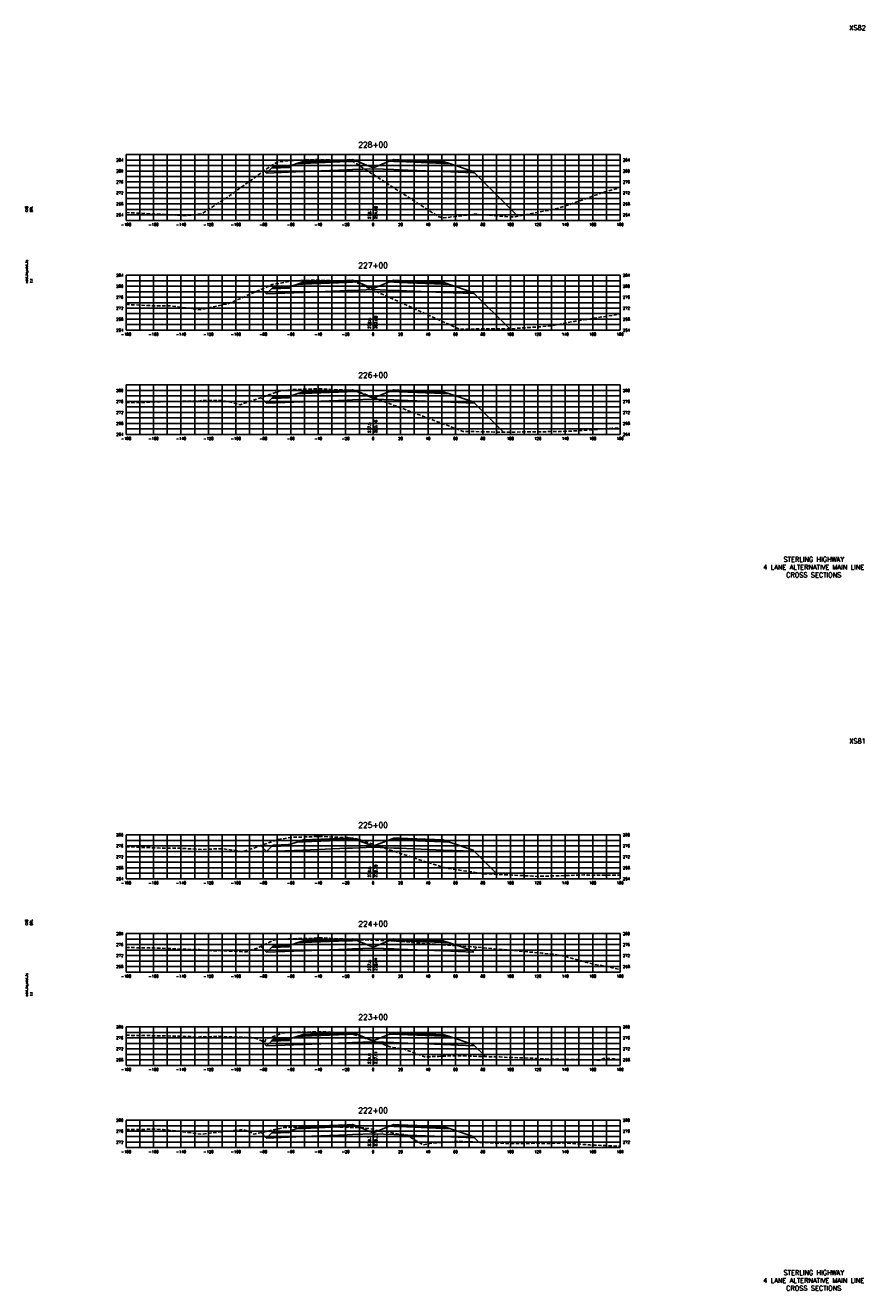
# Model space of a CAD drawing. Extents: x 37 to 9410, y 16 to 8218.
# Tile 19 of 110: x 3687 to 4298, y 16 to 938. Entities that reach past the tile are written whole.
import ezdxf
from ezdxf.enums import TextEntityAlignment as Align

# ---------------------------------------------------------------- set-up
doc = ezdxf.new("R2010")
doc.units = 0
doc.header["$LTSCALE"] = 20
doc.header["$MEASUREMENT"] = 0
doc.linetypes.add('HIDDEN_050%', pattern=[0.1875, 0.125, -0.0625])
for name, color, linetype in [('S-AT-TXT175', 6, 'Continuous'), ('S-AT-TXT80', 1, 'Continuous'), ('XDATUM', 3, 'Continuous'), ('XEG', 1, 'HIDDEN_050%'), ('XFG', 2, 'Continuous'), ('XGRID', 251, 'Continuous'), ('XGRIDT', 2, 'Continuous'), ('XREF-BORDER', 7, 'Continuous')]:
    doc.layers.add(name, color=color, linetype=linetype)
doc.styles.add('L100', font='simplex.shx', dxfattribs={"height": 2})
doc.styles.add('L175', font='ROMANSM.shx', dxfattribs={"height": 3.5})
doc.styles.add('L80', font='ROMANSM.shx', dxfattribs={"height": 1.6})

# ---------------------------------------------------------------- blocks, each defined once
blk = doc.blocks.new('03025_00_att1')
at = {"layer": 'S-AT-TXT175', "style": 'L175'}
for tag, p in [('NUM', (32.402, 20.822)), ('LINE1', (30.64, 1.444)), ('LINE2', (30.64, 1.161)), ('LINE3', (30.64, 0.877))]:
    blk.add_attdef(tag, text='', height=0.175, dxfattribs=at).set_placement(p, align=Align.CENTER)
at = {"layer": 'S-AT-TXT80', "style": 'L80'}
for tag, p in [('DESIGNED', (2.094, 14.201)), ('CHECKED', (2.265, 14.201)), ('DRAFTED', (2.436, 14.201)), ('PCTB', (2.094, 11.605)), ('PSCALE', (2.265, 11.605)), ('PVIEW', (2.436, 11.605))]:
    blk.add_attdef(tag, p, '', height=0.08, rotation=90, dxfattribs=at)

msp = doc.modelspace()

# ---------------------------------------------------------------- linework, layer by layer
at = {"layer": 'XDATUM', "flags": 128}
for points in [[(3860.64, 832.25), (3862.41, 830.48), (3889, 831.54), (3921, 832.82), (3925, 832.98), (3940, 833.58), (3955, 832.98), (3959, 832.82), (3991, 831.54), (4013, 830.66), (4013, 831.55), (4045.51, 799.04)], [(3858.95, 745.94), (3862.41, 742.48), (3889, 743.54), (3921, 744.82), (3925, 744.98), (3940, 745.58), (3955, 744.98), (3959, 744.82), (3991, 743.54), (4013, 742.66), (4013, 743.55), (4039.61, 716.94)], [(3858.25, 666.79), (3862.41, 662.64), (3889, 663.7), (3921, 664.98), (3925, 665.14), (3940, 665.74), (3955, 665.14), (3959, 664.98), (3991, 663.7), (4013, 662.82), (4013, 663.71), (4035.1, 641.6)], [(3858.12, 340.18), (3862.41, 335.89), (3889, 336.95), (3921, 338.23), (3925, 338.39), (3940, 338.99), (3955, 338.39), (3959, 338.23), (3991, 336.95), (4013, 336.07), (4013, 336.96), (4030.75, 319.21)], [(3858.07, 266.73), (3862.41, 262.39), (3889, 263.45), (3921, 264.73), (3925, 264.89), (3940, 265.49), (3955, 264.89), (3959, 264.73), (3991, 263.45), (4013, 262.57), (4013, 263.46), (4015.68, 266.14)], [(3858.42, 198.12), (3862.41, 194.14), (3889, 195.2), (3921, 196.48), (3925, 196.64), (3940, 197.24), (3955, 196.64), (3959, 196.48), (3991, 195.2), (4013, 194.32), (4013, 195.21), (4021.83, 186.37)], [(3858.43, 130.96), (3862.41, 126.98), (3889, 128.04), (3921, 129.32), (3925, 129.48), (3940, 130.08), (3955, 129.48), (3959, 129.32), (3991, 128.04), (4013, 127.16), (4013, 128.05), (4017.16, 123.89)]]:
    msp.add_lwpolyline(points, dxfattribs=at)
at = {"layer": 'XEG', "flags": 128}
for points in [[(3760, 801.69), (3764.02, 801.59), (3769.49, 801.26), (3804.51, 799.39), (3809.43, 800.08), (3815.42, 800.98), (3830.42, 810.76), (3836.4, 814.61), (3861.77, 833.08), (3869.63, 838.27), (3871.6, 838.55), (3881.13, 839.74), (3884.73, 839.84), (3900.91, 840.39), (3904.62, 840.24), (3921.06, 839.7), (3921.88, 839.62), (3925.02, 839.14), (3940, 829.48), (3987.29, 799.01), (3990.43, 797.8), (3991.26, 797.8), (4014.2, 800.57), (4020.09, 800.13), (4036.81, 798.74), (4042.82, 798.52), (4070.83, 803.91), (4076.4, 805.36), (4087.91, 809.19), (4107.3, 816.34), (4120, 819.92)], [(3760, 734.71), (3781.75, 733.68), (3792.17, 733.61), (3800.63, 732.58), (3809.37, 731.5), (3814.38, 730.91), (3829.51, 734.25), (3831.89, 734.98), (3833.5, 734.78), (3866.06, 749.05), (3866.44, 749.21), (3866.48, 749.21), (3881.16, 751.95), (3899.81, 752.43), (3900.67, 752.45), (3901.49, 752.42), (3921.76, 751.51), (3922.01, 751.48), (3927.63, 750.81), (3936.19, 746.9), (3940, 745.18), (4002.78, 716.79), (4031.45, 716.87), (4039.24, 716.92), (4067.24, 718.86), (4073.8, 719.81), (4078.59, 720.93), (4086.41, 722.37), (4118.05, 727.36), (4120, 727.55)], [(3760, 663.26), (3766.06, 663.06), (3771.28, 663.26), (3789.03, 663.93), (3812.94, 664.31), (3815.59, 664.66), (3829.96, 664.72), (3835.67, 663.63), (3843.05, 661.57), (3864.82, 669.05), (3872.15, 671.67), (3880.13, 672.51), (3881.55, 672.7), (3884.86, 672.79), (3900.89, 673.22), (3918.45, 672.36), (3921.6, 672.22), (3927.52, 671.54), (3928.51, 671.43), (3940, 666.97), (3946.97, 664.27), (4005.66, 642.15), (4033.81, 641.62), (4038.78, 641.56), (4042.38, 641.68), (4073.4, 642.06), (4084.45, 642.35), (4114.56, 644.43), (4120, 644.48)], [(3760, 339.34), (3790.93, 338.22), (3799.43, 338.24), (3802.41, 338.02), (3815.48, 337.44), (3823.75, 337.73), (3830.1, 337.91), (3841.75, 336.34), (3844.36, 335.68), (3852.14, 338.1), (3870.87, 344.62), (3877.67, 345.74), (3881.51, 346.22), (3894.34, 346.65), (3901.32, 346.86), (3914.83, 346.25), (3921.31, 346.02), (3923.18, 345.8), (3927.84, 345.21), (3940, 341.15), (3972.7, 330.24), (3980.44, 327.74), (3988.33, 325.31), (3993.8, 323.57), (3994.78, 323.52), (4012.68, 320.86), (4018.91, 319.78), (4056.34, 317.97), (4059.82, 317.78), (4060.87, 317.8), (4093.67, 318.77), (4115.45, 318.56), (4120, 318.56)], [(3760, 265.9), (3780.27, 265.56), (3801.21, 264.75), (3813.47, 264.36), (3819.75, 263.76), (3823.71, 263.58), (3829.01, 263.6), (3829.15, 263.61), (3846.42, 262.76), (3847.77, 262.77), (3855.5, 265.52), (3868.31, 271.57), (3873.38, 271.97), (3874.53, 272.08), (3891.17, 272.49), (3901.69, 272.97), (3918.61, 272.09), (3923.62, 271.88), (3926.07, 271.74), (3933.6, 271.5), (3940, 271.23), (3956.66, 270.54), (3963.9, 269.96), (3983.4, 268.44), (4012.47, 266.4), (4013.44, 266.33), (4014.63, 266.23), (4061.74, 261.9), (4063.47, 261.66), (4070.8, 261.04), (4076.74, 260.08), (4077.86, 259.92), (4079.21, 259.49), (4079.47, 259.44), (4099.76, 253.93), (4109.04, 252.27), (4120, 249.87)], [(3760, 201.92), (3768.64, 201.8), (3800.11, 201.24), (3806.68, 201.03), (3811.79, 200.3), (3814.82, 200.92), (3818.34, 200.78), (3827.79, 201.18), (3831.26, 200.94), (3837.46, 200.73), (3843.54, 200.51), (3848.88, 200.36), (3851.28, 200.24), (3854.37, 199.72), (3860.44, 197.33), (3861.08, 197.15), (3862.03, 199.33), (3870.48, 202.21), (3872.53, 203.21), (3872.67, 203.26), (3877.94, 203.96), (3878.01, 203.97), (3878.23, 203.97), (3902.22, 204.5), (3903.26, 204.45), (3921.78, 203.59), (3922.14, 203.49), (3929.83, 201.19), (3931.07, 200.81), (3940, 197.75), (3941.33, 197.29), (3953.83, 193.06), (3954.32, 192.97), (3957.89, 192.52), (3962.71, 191.9), (3962.96, 191.85), (3964.2, 191.3), (3977.48, 186.13), (3987.83, 186.56), (3999.91, 186.97), (4028.46, 186.19), (4032.15, 186.11), (4034.7, 185.94), (4059.26, 185.05), (4067.8, 184.54), (4094.17, 184.12), (4105.28, 183.63), (4107.96, 184.96), (4113.63, 184.94), (4120, 184.33)], [(3760, 133.13), (3777.83, 133.4), (3785.79, 133.32), (3787.05, 133.25), (3793.57, 132.47), (3815.25, 129.66), (3820.47, 130.54), (3845.4, 133.21), (3851.74, 130.73), (3853.21, 129.81), (3862.82, 131.93), (3874.9, 134.61), (3878.27, 134.78), (3881.56, 134.97), (3894.13, 135.22), (3901.45, 135.39), (3909.33, 135.15), (3915.66, 134.98), (3927.67, 134.67), (3930.76, 134.52), (3934.13, 134.29), (3937.66, 133.92), (3940, 133.37), (3941.78, 132.95), (3941.94, 132.92), (3942.2, 132.71), (3946.55, 131.47), (3947.24, 132.01), (3957.98, 129.89), (3963.22, 129.46), (3965.9, 128.22), (3976.76, 121.95), (3981.91, 123.16), (3990.27, 123.79), (3997.8, 124.24), (4001.76, 124.79), (4013.99, 124.04), (4026.78, 123.44), (4040.49, 122.99), (4046.89, 123.03), (4057.96, 123.17), (4066.56, 123.06), (4080.03, 123.43), (4097.85, 121.96), (4120, 121.04)]]:
    msp.add_lwpolyline(points, dxfattribs=at)
at = {"layer": 'XFG', "flags": 128}
for points in [[(3925, 839.32), (3921, 839.16), (3889, 837.88), (3889, 838.88), (3884.43, 837.36), (3889, 837.54), (3921, 838.82), (3925, 838.98), (3928.05, 839.11), (3925, 840.32), (3925, 839.32)], [(3925, 840.32), (3921, 840.16), (3889, 838.88), (3889, 838.54), (3921, 839.82), (3925, 839.98), (3925, 840.32)], [(3925, 839.98), (3921, 839.82), (3889, 838.54), (3889, 837.88), (3921, 839.16), (3925, 839.32), (3925, 839.98)], [(3955, 840.32), (3951.95, 839.11), (3955, 838.98), (3959, 838.82), (3991, 837.54), (3995.57, 837.36), (3991, 838.88), (3991, 837.88), (3959, 839.16), (3955, 839.32), (3955, 840.32)], [(3955, 840.32), (3955, 839.98), (3959, 839.82), (3991, 838.54), (3991, 838.88), (3959, 840.16), (3955, 840.32)], [(3955, 839.98), (3955, 839.32), (3959, 839.16), (3991, 837.88), (3991, 838.54), (3959, 839.82), (3955, 839.98)], [(3862.41, 830.48), (3862.41, 830.48), (3860.64, 832.25)], [(3940, 834.32), (3928.05, 839.11), (3925, 838.98), (3921, 838.82), (3889, 837.54), (3884.43, 837.36), (3879, 835.55), (3879, 834.55), (3865.96, 834.03), (3862.41, 830.48), (3889, 831.54), (3921, 832.82), (3925, 832.98), (3940, 833.58), (3940, 834.32)], [(3879, 835.55), (3878, 835.51), (3878, 835.17), (3868, 834.77), (3868, 835.11), (3867, 835.07), (3865.96, 834.03), (3879, 834.55), (3879, 835.55)], [(3878, 835.51), (3868, 835.11), (3868, 834.77), (3878, 835.17), (3878, 835.51)], [(3940, 834.32), (3951.95, 839.11), (3955, 838.98), (3959, 838.82), (3991, 837.54), (3995.57, 837.36), (4013, 831.55), (4013, 830.66), (3991, 831.54), (3959, 832.82), (3955, 832.98), (3940, 833.58)], [(4013, 831.55), (4013, 831.55), (4045.51, 799.04)], [(3940, 746.32), (3928.05, 751.11), (3925, 750.98), (3921, 750.82), (3889, 749.54), (3884.43, 749.36), (3879, 747.55), (3879, 746.55), (3865.96, 746.03), (3862.41, 742.48), (3889, 743.54), (3921, 744.82), (3925, 744.98), (3940, 745.58), (3940, 746.32)], [(3879, 747.55), (3878, 747.51), (3878, 747.17), (3868, 746.77), (3868, 747.11), (3867, 747.07), (3865.96, 746.03), (3879, 746.55), (3879, 747.55)], [(3878, 747.51), (3868, 747.11), (3868, 746.77), (3878, 747.17), (3878, 747.51)], [(3925, 751.32), (3921, 751.16), (3889, 749.88), (3889, 750.88), (3884.43, 749.36), (3889, 749.54), (3921, 750.82), (3925, 750.98), (3928.05, 751.11), (3925, 752.32), (3925, 751.32)], [(3925, 752.32), (3921, 752.16), (3889, 750.88), (3889, 750.54), (3921, 751.82), (3925, 751.98), (3925, 752.32)], [(3925, 751.98), (3921, 751.82), (3889, 750.54), (3889, 749.88), (3921, 751.16), (3925, 751.32), (3925, 751.98)], [(3940, 746.32), (3951.95, 751.11), (3955, 750.98), (3959, 750.82), (3991, 749.54), (3995.57, 749.36), (4013, 743.55), (4013, 742.66), (3991, 743.54), (3959, 744.82), (3955, 744.98), (3940, 745.58)], [(3955, 752.32), (3951.95, 751.11), (3955, 750.98), (3959, 750.82), (3991, 749.54), (3995.57, 749.36), (3991, 750.88), (3991, 749.88), (3959, 751.16), (3955, 751.32), (3955, 752.32)], [(3955, 752.32), (3955, 751.98), (3959, 751.82), (3991, 750.54), (3991, 750.88), (3959, 752.16), (3955, 752.32)], [(3955, 751.98), (3955, 751.32), (3959, 751.16), (3991, 749.88), (3991, 750.54), (3959, 751.82), (3955, 751.98)], [(3862.41, 742.48), (3862.41, 742.48), (3858.95, 745.94)], [(4013, 743.55), (4013, 743.55), (4039.61, 716.94)], [(3862.41, 662.64), (3862.41, 662.64), (3858.25, 666.79)], [(3940, 666.48), (3928.05, 671.26), (3925, 671.14), (3921, 670.98), (3889, 669.7), (3884.43, 669.52), (3879, 667.71), (3879, 666.71), (3865.96, 666.19), (3862.41, 662.64), (3889, 663.7), (3921, 664.98), (3925, 665.14), (3940, 665.74), (3940, 666.48)], [(3879, 667.71), (3878, 667.67), (3878, 667.33), (3868, 666.93), (3868, 667.27), (3867, 667.23), (3865.96, 666.19), (3879, 666.71), (3879, 667.71)], [(3878, 667.67), (3868, 667.27), (3868, 666.93), (3878, 667.33), (3878, 667.67)], [(3925, 671.48), (3921, 671.32), (3889, 670.04), (3889, 671.04), (3884.43, 669.52), (3889, 669.7), (3921, 670.98), (3925, 671.14), (3928.05, 671.26), (3925, 672.48), (3925, 671.48)], [(3925, 672.48), (3921, 672.32), (3889, 671.04), (3889, 670.7), (3921, 671.98), (3925, 672.14), (3925, 672.48)], [(3925, 672.14), (3921, 671.98), (3889, 670.7), (3889, 670.04), (3921, 671.32), (3925, 671.48), (3925, 672.14)], [(3940, 666.48), (3951.95, 671.26), (3955, 671.14), (3959, 670.98), (3991, 669.7), (3995.57, 669.52), (4013, 663.71), (4013, 662.82), (3991, 663.7), (3959, 664.98), (3955, 665.14), (3940, 665.74)], [(3955, 672.48), (3951.95, 671.26), (3955, 671.14), (3959, 670.98), (3991, 669.7), (3995.57, 669.52), (3991, 671.04), (3991, 670.04), (3959, 671.32), (3955, 671.48), (3955, 672.48)], [(3955, 672.48), (3955, 672.14), (3959, 671.98), (3991, 670.7), (3991, 671.04), (3959, 672.32), (3955, 672.48)], [(3955, 672.14), (3955, 671.48), (3959, 671.32), (3991, 670.04), (3991, 670.7), (3959, 671.98), (3955, 672.14)], [(4013, 663.71), (4013, 663.71), (4035.1, 641.6)], [(3940, 339.73), (3928.05, 344.51), (3925, 344.39), (3921, 344.23), (3889, 342.95), (3884.43, 342.77), (3879, 340.96), (3879, 339.96), (3865.96, 339.44), (3862.41, 335.89), (3889, 336.95), (3921, 338.23), (3925, 338.39), (3940, 338.99), (3940, 339.73)], [(3925, 344.73), (3921, 344.57), (3889, 343.29), (3889, 344.29), (3884.43, 342.77), (3889, 342.95), (3921, 344.23), (3925, 344.39), (3928.05, 344.51), (3925, 345.73), (3925, 344.73)], [(3925, 345.73), (3921, 345.57), (3889, 344.29), (3889, 343.95), (3921, 345.23), (3925, 345.39), (3925, 345.73)], [(3925, 345.39), (3921, 345.23), (3889, 343.95), (3889, 343.29), (3921, 344.57), (3925, 344.73), (3925, 345.39)], [(3940, 339.73), (3951.95, 344.51), (3955, 344.39), (3959, 344.23), (3991, 342.95), (3995.57, 342.77), (4013, 336.96), (4013, 336.07), (3991, 336.95), (3959, 338.23), (3955, 338.39), (3940, 338.99)], [(3955, 345.73), (3951.95, 344.51), (3955, 344.39), (3959, 344.23), (3991, 342.95), (3995.57, 342.77), (3991, 344.29), (3991, 343.29), (3959, 344.57), (3955, 344.73), (3955, 345.73)], [(3955, 345.73), (3955, 345.39), (3959, 345.23), (3991, 343.95), (3991, 344.29), (3959, 345.57), (3955, 345.73)], [(3955, 345.39), (3955, 344.73), (3959, 344.57), (3991, 343.29), (3991, 343.95), (3959, 345.23), (3955, 345.39)], [(3862.41, 335.89), (3862.41, 335.89), (3858.12, 340.18)], [(3879, 340.96), (3878, 340.92), (3878, 340.58), (3868, 340.18), (3868, 340.52), (3867, 340.48), (3865.96, 339.44), (3879, 339.96), (3879, 340.96)], [(3878, 340.92), (3868, 340.52), (3868, 340.18), (3878, 340.58), (3878, 340.92)], [(4013, 336.96), (4013, 336.96), (4030.75, 319.21)], [(3940, 266.23), (3928.05, 271.01), (3925, 270.89), (3921, 270.73), (3889, 269.45), (3884.43, 269.27), (3879, 267.46), (3879, 266.46), (3865.96, 265.94), (3862.41, 262.39), (3889, 263.45), (3921, 264.73), (3925, 264.89), (3940, 265.49), (3940, 266.23)], [(3925, 271.23), (3921, 271.07), (3889, 269.79), (3889, 270.79), (3884.43, 269.27), (3889, 269.45), (3921, 270.73), (3925, 270.89), (3928.05, 271.01), (3925, 272.23), (3925, 271.23)], [(3925, 272.23), (3921, 272.07), (3889, 270.79), (3889, 270.45), (3921, 271.73), (3925, 271.89), (3925, 272.23)], [(3925, 271.89), (3921, 271.73), (3889, 270.45), (3889, 269.79), (3921, 271.07), (3925, 271.23), (3925, 271.89)], [(3940, 266.23), (3951.95, 271.01), (3955, 270.89), (3959, 270.73), (3991, 269.45), (3995.57, 269.27), (4013, 263.46), (4013, 262.57), (3991, 263.45), (3959, 264.73), (3955, 264.89), (3940, 265.49)], [(3955, 272.23), (3951.95, 271.01), (3955, 270.89), (3959, 270.73), (3991, 269.45), (3995.57, 269.27), (3991, 270.79), (3991, 269.79), (3959, 271.07), (3955, 271.23), (3955, 272.23)], [(3955, 272.23), (3955, 271.89), (3959, 271.73), (3991, 270.45), (3991, 270.79), (3959, 272.07), (3955, 272.23)], [(3955, 271.89), (3955, 271.23), (3959, 271.07), (3991, 269.79), (3991, 270.45), (3959, 271.73), (3955, 271.89)], [(3862.41, 262.39), (3862.41, 262.39), (3858.07, 266.73)], [(3879, 267.46), (3878, 267.42), (3878, 267.08), (3868, 266.68), (3868, 267.02), (3867, 266.98), (3865.96, 265.94), (3879, 266.46), (3879, 267.46)], [(3878, 267.42), (3868, 267.02), (3868, 266.68), (3878, 267.08), (3878, 267.42)], [(4013, 263.46), (4013, 263.46), (4015.68, 266.14)], [(3925, 202.98), (3921, 202.82), (3889, 201.54), (3889, 202.54), (3884.43, 201.02), (3889, 201.2), (3921, 202.48), (3925, 202.64), (3928.05, 202.76), (3925, 203.98), (3925, 202.98)], [(3925, 203.98), (3921, 203.82), (3889, 202.54), (3889, 202.2), (3921, 203.48), (3925, 203.64), (3925, 203.98)], [(3925, 203.64), (3921, 203.48), (3889, 202.2), (3889, 201.54), (3921, 202.82), (3925, 202.98), (3925, 203.64)], [(3955, 203.98), (3951.95, 202.76), (3955, 202.64), (3959, 202.48), (3991, 201.2), (3995.57, 201.02), (3991, 202.54), (3991, 201.54), (3959, 202.82), (3955, 202.98), (3955, 203.98)], [(3955, 203.98), (3955, 203.64), (3959, 203.48), (3991, 202.2), (3991, 202.54), (3959, 203.82), (3955, 203.98)], [(3955, 203.64), (3955, 202.98), (3959, 202.82), (3991, 201.54), (3991, 202.2), (3959, 203.48), (3955, 203.64)], [(3862.41, 194.14), (3862.41, 194.14), (3858.42, 198.12)], [(3940, 197.98), (3928.05, 202.76), (3925, 202.64), (3921, 202.48), (3889, 201.2), (3884.43, 201.02), (3879, 199.21), (3879, 198.21), (3865.96, 197.69), (3862.41, 194.14), (3889, 195.2), (3921, 196.48), (3925, 196.64), (3940, 197.24), (3940, 197.98)], [(3879, 199.21), (3878, 199.17), (3878, 198.83), (3868, 198.43), (3868, 198.77), (3867, 198.73), (3865.96, 197.69), (3879, 198.21), (3879, 199.21)], [(3878, 199.17), (3868, 198.77), (3868, 198.43), (3878, 198.83), (3878, 199.17)], [(3940, 197.98), (3951.95, 202.76), (3955, 202.64), (3959, 202.48), (3991, 201.2), (3995.57, 201.02), (4013, 195.21), (4013, 194.32), (3991, 195.2), (3959, 196.48), (3955, 196.64), (3940, 197.24)], [(4013, 195.21), (4013, 195.21), (4021.83, 186.37)], [(3862.41, 126.98), (3862.41, 126.98), (3858.43, 130.96)], [(3940, 130.82), (3928.05, 135.61), (3925, 135.48), (3921, 135.32), (3889, 134.04), (3884.43, 133.86), (3879, 132.05), (3879, 131.05), (3865.96, 130.53), (3862.41, 126.98), (3889, 128.04), (3921, 129.32), (3925, 129.48), (3940, 130.08), (3940, 130.82)], [(3879, 132.05), (3878, 132.01), (3878, 131.67), (3868, 131.27), (3868, 131.61), (3867, 131.57), (3865.96, 130.53), (3879, 131.05), (3879, 132.05)], [(3878, 132.01), (3868, 131.61), (3868, 131.27), (3878, 131.67), (3878, 132.01)], [(3925, 135.82), (3921, 135.66), (3889, 134.38), (3889, 135.38), (3884.43, 133.86), (3889, 134.04), (3921, 135.32), (3925, 135.48), (3928.05, 135.61), (3925, 136.82), (3925, 135.82)], [(3925, 136.82), (3921, 136.66), (3889, 135.38), (3889, 135.04), (3921, 136.32), (3925, 136.48), (3925, 136.82)], [(3925, 136.48), (3921, 136.32), (3889, 135.04), (3889, 134.38), (3921, 135.66), (3925, 135.82), (3925, 136.48)], [(3940, 130.82), (3951.95, 135.61), (3955, 135.48), (3959, 135.32), (3991, 134.04), (3995.57, 133.86), (4013, 128.05), (4013, 127.16), (3991, 128.04), (3959, 129.32), (3955, 129.48), (3940, 130.08)], [(3955, 136.82), (3951.95, 135.61), (3955, 135.48), (3959, 135.32), (3991, 134.04), (3995.57, 133.86), (3991, 135.38), (3991, 134.38), (3959, 135.66), (3955, 135.82), (3955, 136.82)], [(3955, 136.82), (3955, 136.48), (3959, 136.32), (3991, 135.04), (3991, 135.38), (3959, 136.66), (3955, 136.82)], [(3955, 136.48), (3955, 135.82), (3959, 135.66), (3991, 134.38), (3991, 135.04), (3959, 136.32), (3955, 136.48)], [(4013, 128.05), (4013, 128.05), (4017.16, 123.89)]]:
    msp.add_lwpolyline(points, dxfattribs=at)
at = {"layer": 'XGRID'}
for p, q in [((3760, 796), (3760, 844)), ((3760, 844), (4120, 844)), ((3760, 840), (4120, 840)), ((3770, 796), (3770, 844)), ((3780, 796), (3780, 844)), ((3790, 796), (3790, 844)), ((3800, 796), (3800, 844)), ((3810, 796), (3810, 844)), ((3820, 796), (3820, 844)), ((3830, 796), (3830, 844)), ((3840, 796), (3840, 844)), ((3850, 796), (3850, 844)), ((3860, 796), (3860, 844)), ((3870, 796), (3870, 844)), ((3880, 796), (3880, 844)), ((3890, 796), (3890, 844)), ((3900, 796), (3900, 844)), ((3910, 796), (3910, 844)), ((3920, 796), (3920, 844)), ((3930, 796), (3930, 844)), ((3940, 796), (3940, 844)), ((3950, 796), (3950, 844)), ((3960, 796), (3960, 844)), ((3970, 796), (3970, 844)), ((3980, 796), (3980, 844)), ((3990, 796), (3990, 844)), ((4000, 796), (4000, 844)), ((4010, 796), (4010, 844)), ((4020, 796), (4020, 844)), ((4030, 796), (4030, 844)), ((4040, 796), (4040, 844)), ((4050, 796), (4050, 844)), ((4060, 796), (4060, 844)), ((4070, 796), (4070, 844)), ((4080, 796), (4080, 844)), ((4090, 796), (4090, 844)), ((4100, 796), (4100, 844)), ((4110, 796), (4110, 844)), ((4120, 796), (4120, 844)), ((3760, 836), (4120, 836)), ((3760, 832), (4120, 832)), ((3760, 828), (4120, 828)), ((3760, 824), (4120, 824)), ((3760, 820), (4120, 820)), ((3760, 816), (4120, 816)), ((3760, 812), (4120, 812)), ((3760, 808), (4120, 808)), ((3760, 804), (4120, 804)), ((3760, 800), (4120, 800)), ((3760, 796), (4120, 796)), ((3760, 716), (3760, 756)), ((3760, 756), (4120, 756)), ((3760, 752), (4120, 752)), ((3760, 748), (4120, 748)), ((3770, 716), (3770, 756)), ((3780, 716), (3780, 756)), ((3790, 716), (3790, 756)), ((3800, 716), (3800, 756)), ((3810, 716), (3810, 756)), ((3820, 716), (3820, 756)), ((3830, 716), (3830, 756)), ((3840, 716), (3840, 756)), ((3850, 716), (3850, 756)), ((3860, 716), (3860, 756)), ((3870, 716), (3870, 756)), ((3880, 716), (3880, 756)), ((3890, 716), (3890, 756)), ((3900, 716), (3900, 756)), ((3910, 716), (3910, 756)), ((3920, 716), (3920, 756)), ((3930, 716), (3930, 756)), ((3940, 716), (3940, 756)), ((3950, 716), (3950, 756)), ((3960, 716), (3960, 756)), ((3970, 716), (3970, 756)), ((3980, 716), (3980, 756)), ((3990, 716), (3990, 756)), ((4000, 716), (4000, 756)), ((4010, 716), (4010, 756)), ((4020, 716), (4020, 756)), ((4030, 716), (4030, 756)), ((4040, 716), (4040, 756)), ((4050, 716), (4050, 756)), ((4060, 716), (4060, 756)), ((4070, 716), (4070, 756)), ((4080, 716), (4080, 756)), ((4090, 716), (4090, 756)), ((4100, 716), (4100, 756)), ((4110, 716), (4110, 756)), ((4120, 716), (4120, 756)), ((3760, 744), (4120, 744)), ((3760, 740), (4120, 740)), ((3760, 736), (4120, 736)), ((3760, 732), (4120, 732)), ((3760, 728), (4120, 728)), ((3760, 724), (4120, 724)), ((3760, 720), (4120, 720)), ((3760, 716), (4120, 716)), ((3760, 640), (3760, 676)), ((3760, 676), (4120, 676)), ((3770, 640), (3770, 676)), ((3780, 640), (3780, 676)), ((3790, 640), (3790, 676)), ((3800, 640), (3800, 676)), ((3810, 640), (3810, 676)), ((3820, 640), (3820, 676)), ((3830, 640), (3830, 676)), ((3840, 640), (3840, 676)), ((3850, 640), (3850, 676)), ((3860, 640), (3860, 676)), ((3870, 640), (3870, 676)), ((3880, 640), (3880, 676)), ((3890, 640), (3890, 676)), ((3900, 640), (3900, 676)), ((3910, 640), (3910, 676)), ((3920, 640), (3920, 676)), ((3930, 640), (3930, 676)), ((3940, 640), (3940, 676)), ((3950, 640), (3950, 676)), ((3960, 640), (3960, 676)), ((3970, 640), (3970, 676)), ((3980, 640), (3980, 676)), ((3990, 640), (3990, 676)), ((4000, 640), (4000, 676)), ((4010, 640), (4010, 676)), ((4020, 640), (4020, 676)), ((4030, 640), (4030, 676)), ((4040, 640), (4040, 676)), ((4050, 640), (4050, 676)), ((4060, 640), (4060, 676)), ((4070, 640), (4070, 676)), ((4080, 640), (4080, 676)), ((4090, 640), (4090, 676)), ((4100, 640), (4100, 676)), ((4110, 640), (4110, 676)), ((4120, 640), (4120, 676)), ((3760, 672), (4120, 672)), ((3760, 668), (4120, 668)), ((3760, 664), (4120, 664)), ((3760, 660), (4120, 660)), ((3760, 656), (4120, 656)), ((3760, 652), (4120, 652)), ((3760, 648), (4120, 648)), ((3760, 644), (4120, 644)), ((3760, 640), (4120, 640)), ((3760, 316), (3760, 348)), ((3760, 348), (4120, 348)), ((3760, 344), (4120, 344)), ((3770, 316), (3770, 348)), ((3780, 316), (3780, 348)), ((3790, 316), (3790, 348)), ((3800, 316), (3800, 348)), ((3810, 316), (3810, 348)), ((3820, 316), (3820, 348)), ((3830, 316), (3830, 348)), ((3840, 316), (3840, 348)), ((3850, 316), (3850, 348)), ((3860, 316), (3860, 348)), ((3870, 316), (3870, 348)), ((3880, 316), (3880, 348)), ((3890, 316), (3890, 348)), ((3900, 316), (3900, 348)), ((3910, 316), (3910, 348)), ((3920, 316), (3920, 348)), ((3930, 316), (3930, 348)), ((3940, 316), (3940, 348)), ((3950, 316), (3950, 348)), ((3960, 316), (3960, 348)), ((3970, 316), (3970, 348)), ((3980, 316), (3980, 348)), ((3990, 316), (3990, 348)), ((4000, 316), (4000, 348)), ((4010, 316), (4010, 348)), ((4020, 316), (4020, 348)), ((4030, 316), (4030, 348)), ((4040, 316), (4040, 348)), ((4050, 316), (4050, 348)), ((4060, 316), (4060, 348)), ((4070, 316), (4070, 348)), ((4080, 316), (4080, 348)), ((4090, 316), (4090, 348)), ((4100, 316), (4100, 348)), ((4110, 316), (4110, 348)), ((4120, 316), (4120, 348)), ((3760, 340), (4120, 340)), ((3760, 336), (4120, 336)), ((3760, 332), (4120, 332)), ((3760, 328), (4120, 328)), ((3760, 324), (4120, 324)), ((3760, 320), (4120, 320)), ((3760, 316), (4120, 316)), ((3760, 248), (3760, 276)), ((3760, 276), (4120, 276)), ((3760, 272), (4120, 272)), ((3760, 268), (4120, 268)), ((3770, 248), (3770, 276)), ((3780, 248), (3780, 276)), ((3790, 248), (3790, 276)), ((3800, 248), (3800, 276)), ((3810, 248), (3810, 276)), ((3820, 248), (3820, 276)), ((3830, 248), (3830, 276)), ((3840, 248), (3840, 276)), ((3850, 248), (3850, 276)), ((3860, 248), (3860, 276)), ((3870, 248), (3870, 276)), ((3880, 248), (3880, 276)), ((3890, 248), (3890, 276)), ((3900, 248), (3900, 276)), ((3910, 248), (3910, 276)), ((3920, 248), (3920, 276)), ((3930, 248), (3930, 276)), ((3940, 248), (3940, 276)), ((3950, 248), (3950, 276)), ((3960, 248), (3960, 276)), ((3970, 248), (3970, 276)), ((3980, 248), (3980, 276)), ((3990, 248), (3990, 276)), ((4000, 248), (4000, 276)), ((4010, 248), (4010, 276)), ((4020, 248), (4020, 276)), ((4030, 248), (4030, 276)), ((4040, 248), (4040, 276)), ((4050, 248), (4050, 276)), ((4060, 248), (4060, 276)), ((4070, 248), (4070, 276)), ((4080, 248), (4080, 276)), ((4090, 248), (4090, 276)), ((4100, 248), (4100, 276)), ((4110, 248), (4110, 276)), ((4120, 248), (4120, 276)), ((3760, 264), (4120, 264)), ((3760, 260), (4120, 260)), ((3760, 256), (4120, 256)), ((3760, 252), (4120, 252)), ((3760, 248), (4120, 248)), ((3760, 180), (3760, 208)), ((3760, 208), (4120, 208)), ((3760, 204), (4120, 204)), ((3770, 180), (3770, 208)), ((3780, 180), (3780, 208)), ((3790, 180), (3790, 208)), ((3800, 180), (3800, 208)), ((3810, 180), (3810, 208)), ((3820, 180), (3820, 208)), ((3830, 180), (3830, 208)), ((3840, 180), (3840, 208)), ((3850, 180), (3850, 208)), ((3860, 180), (3860, 208)), ((3870, 180), (3870, 208)), ((3880, 180), (3880, 208)), ((3890, 180), (3890, 208)), ((3900, 180), (3900, 208)), ((3910, 180), (3910, 208)), ((3920, 180), (3920, 208)), ((3930, 180), (3930, 208)), ((3940, 180), (3940, 208)), ((3950, 180), (3950, 208)), ((3960, 180), (3960, 208)), ((3970, 180), (3970, 208)), ((3980, 180), (3980, 208)), ((3990, 180), (3990, 208)), ((4000, 180), (4000, 208)), ((4010, 180), (4010, 208)), ((4020, 180), (4020, 208)), ((4030, 180), (4030, 208)), ((4040, 180), (4040, 208)), ((4050, 180), (4050, 208)), ((4060, 180), (4060, 208)), ((4070, 180), (4070, 208)), ((4080, 180), (4080, 208)), ((4090, 180), (4090, 208)), ((4100, 180), (4100, 208)), ((4110, 180), (4110, 208)), ((4120, 180), (4120, 208)), ((3760, 200), (4120, 200)), ((3760, 196), (4120, 196)), ((3760, 192), (4120, 192)), ((3760, 188), (4120, 188)), ((3760, 184), (4120, 184)), ((3760, 180), (4120, 180)), ((3760, 120), (3760, 140)), ((3760, 140), (4120, 140)), ((3770, 120), (3770, 140)), ((3780, 120), (3780, 140)), ((3790, 120), (3790, 140)), ((3800, 120), (3800, 140)), ((3810, 120), (3810, 140)), ((3820, 120), (3820, 140)), ((3830, 120), (3830, 140)), ((3840, 120), (3840, 140)), ((3850, 120), (3850, 140)), ((3860, 120), (3860, 140)), ((3870, 120), (3870, 140)), ((3880, 120), (3880, 140)), ((3890, 120), (3890, 140)), ((3900, 120), (3900, 140)), ((3910, 120), (3910, 140)), ((3920, 120), (3920, 140)), ((3930, 120), (3930, 140)), ((3940, 120), (3940, 140)), ((3950, 120), (3950, 140)), ((3960, 120), (3960, 140)), ((3970, 120), (3970, 140)), ((3980, 120), (3980, 140)), ((3990, 120), (3990, 140)), ((4000, 120), (4000, 140)), ((4010, 120), (4010, 140)), ((4020, 120), (4020, 140)), ((4030, 120), (4030, 140)), ((4040, 120), (4040, 140)), ((4050, 120), (4050, 140)), ((4060, 120), (4060, 140)), ((4070, 120), (4070, 140)), ((4080, 120), (4080, 140)), ((4090, 120), (4090, 140)), ((4100, 120), (4100, 140)), ((4110, 120), (4110, 140)), ((4120, 120), (4120, 140)), ((3760, 136), (4120, 136)), ((3760, 132), (4120, 132)), ((3760, 128), (4120, 128)), ((3760, 124), (4120, 124)), ((3760, 120), (4120, 120))]:
    msp.add_line(p, q, dxfattribs=at)

# ---------------------------------------------------------------- block references
at = {"layer": 'XREF-BORDER'}
ref = msp.add_blockref('03025_00_att1', (3646.45, 518.23), dxfattribs=dict(at, xscale=20, yscale=20, zscale=20))
ref.add_attrib('LINE1', 'STERLING HIGHWAY', dxfattribs={"layer": 'S-AT-TXT175', "height": 3.5, "style": 'L175'}).set_placement((4261.07, 547.1), align=Align.CENTER)
ref.add_attrib('LINE2', '4 LANE ALTERNATIVE MAIN LINE', dxfattribs={"layer": 'S-AT-TXT175', "height": 3.5, "style": 'L175'}).set_placement((4261.07, 541.44), align=Align.CENTER)
ref.add_attrib('LINE3', 'CROSS SECTIONS', dxfattribs={"layer": 'S-AT-TXT175', "height": 3.5, "style": 'L175'}).set_placement((4261.07, 535.77), align=Align.CENTER)
ref.add_attrib('NUM', 'XS82', dxfattribs={"layer": 'S-AT-TXT175', "height": 3.5, "style": 'L175'}).set_placement((4293, 934.66), align=Align.CENTER)
ref.add_attrib('DESIGNED', 'CAB', (3688.34, 802.25), dxfattribs={"layer": 'S-AT-TXT80', "height": 1.6, "rotation": 90, "style": 'L80'})
ref.add_attrib('CHECKED', 'DRL', (3691.75, 802.25), dxfattribs={"layer": 'S-AT-TXT80', "height": 1.6, "rotation": 90, "style": 'L80'})
ref.add_attrib('PCTB', 'adot_hs,adot_fs', (3688.34, 750.32), dxfattribs={"layer": 'S-AT-TXT80', "height": 1.6, "rotation": 90, "style": 'L80'})
ref.add_attrib('PSCALE', '1:1', (3691.75, 750.32), dxfattribs={"layer": 'S-AT-TXT80', "height": 1.6, "rotation": 90, "style": 'L80'})
ref = msp.add_blockref('03025_00_att1', (3646.45, -1.77), dxfattribs=dict(at, xscale=20, yscale=20, zscale=20))
ref.add_attrib('LINE1', 'STERLING HIGHWAY', dxfattribs={"layer": 'S-AT-TXT175', "height": 3.5, "style": 'L175'}).set_placement((4261.07, 27.1), align=Align.CENTER)
ref.add_attrib('LINE2', '4 LANE ALTERNATIVE MAIN LINE', dxfattribs={"layer": 'S-AT-TXT175', "height": 3.5, "style": 'L175'}).set_placement((4261.07, 21.44), align=Align.CENTER)
ref.add_attrib('LINE3', 'CROSS SECTIONS', dxfattribs={"layer": 'S-AT-TXT175', "height": 3.5, "style": 'L175'}).set_placement((4261.07, 15.77), align=Align.CENTER)
ref.add_attrib('NUM', 'XS81', dxfattribs={"layer": 'S-AT-TXT175', "height": 3.5, "style": 'L175'}).set_placement((4293, 414.66), align=Align.CENTER)
ref.add_attrib('DESIGNED', 'CAB', (3688.34, 282.25), dxfattribs={"layer": 'S-AT-TXT80', "height": 1.6, "rotation": 90, "style": 'L80'})
ref.add_attrib('CHECKED', 'DRL', (3691.75, 282.25), dxfattribs={"layer": 'S-AT-TXT80', "height": 1.6, "rotation": 90, "style": 'L80'})
ref.add_attrib('PCTB', 'adot_hs,adot_fs', (3688.34, 230.32), dxfattribs={"layer": 'S-AT-TXT80', "height": 1.6, "rotation": 90, "style": 'L80'})
ref.add_attrib('PSCALE', '1:1', (3691.75, 230.32), dxfattribs={"layer": 'S-AT-TXT80', "height": 1.6, "rotation": 90, "style": 'L80'})

# ---------------------------------------------------------------- texts
at = {"layer": 'XGRIDT', "style": 'L100'}
for s, p in [('228+00', (3940, 848)), ('227+00', (3940, 760)), ('226+00', (3940, 680)), ('225+00', (3940, 352)), ('224+00', (3940, 280)), ('223+00', (3940, 212)), ('222+00', (3940, 144))]:
    msp.add_text(s, height=4, dxfattribs=at).set_placement(p, align=Align.BOTTOM_CENTER)
for s, p in [('284', (3758, 840)), ('280', (3758, 832)), ('276', (3758, 824)), ('272', (3758, 816)), ('268', (3758, 808)), ('264', (3758, 800)), ('284', (3758, 756)), ('280', (3758, 748)), ('276', (3758, 740)), ('272', (3758, 732)), ('268', (3758, 724)), ('264', (3758, 716)), ('280', (3758, 672)), ('276', (3758, 664)), ('272', (3758, 656)), ('268', (3758, 648)), ('264', (3758, 640)), ('280', (3758, 348)), ('276', (3758, 340)), ('272', (3758, 332)), ('268', (3758, 324)), ('264', (3758, 316)), ('280', (3758, 276)), ('276', (3758, 268)), ('272', (3758, 260)), ('268', (3758, 252)), ('280', (3758, 208)), ('276', (3758, 200)), ('272', (3758, 192)), ('268', (3758, 184)), ('280', (3758, 140)), ('276', (3758, 132)), ('272', (3758, 124))]:
    msp.add_text(s, height=2, dxfattribs=at).set_placement(p, align=Align.MIDDLE_RIGHT)
for s, p in [('284', (4122, 840)), ('280', (4122, 832)), ('276', (4122, 824)), ('272', (4122, 816)), ('268', (4122, 808)), ('264', (4122, 800)), ('284', (4122, 756)), ('280', (4122, 748)), ('276', (4122, 740)), ('272', (4122, 732)), ('268', (4122, 724)), ('264', (4122, 716)), ('280', (4122, 672)), ('276', (4122, 664)), ('272', (4122, 656)), ('268', (4122, 648)), ('264', (4122, 640)), ('280', (4122, 348)), ('276', (4122, 340)), ('272', (4122, 332)), ('268', (4122, 324)), ('264', (4122, 316)), ('280', (4122, 276)), ('276', (4122, 268)), ('272', (4122, 260)), ('268', (4122, 252)), ('280', (4122, 208)), ('276', (4122, 200)), ('272', (4122, 192)), ('268', (4122, 184)), ('280', (4122, 140)), ('276', (4122, 132)), ('272', (4122, 124))]:
    msp.add_text(s, height=2, dxfattribs=at).set_placement(p, align=Align.MIDDLE_LEFT)
for s, p in [('278.7', (3939, 797)), ('278.6', (3939, 717)), ('277.5', (3939, 641)), ('276.6', (3939, 317)), ('277.6', (3939, 249)), ('274.9', (3939, 181)), ('276.7', (3939, 121))]:
    msp.add_text(s, height=2, rotation=90, dxfattribs=at).set_placement(p, align=Align.BOTTOM_LEFT)
for s, p in [('284.08', (3941, 797)), ('282.08', (3941, 717)), ('280.16', (3941, 641)), ('278.79', (3941, 317)), ('278.04', (3941, 249)), ('277.91', (3941, 181)), ('278.33', (3941, 121))]:
    msp.add_text(s, height=2, rotation=90, dxfattribs=at).set_placement(p, align=Align.TOP_LEFT)
for s, p in [('-180', (3760, 794)), ('-160', (3780, 794)), ('-140', (3800, 794)), ('-120', (3820, 794)), ('-100', (3840, 794)), ('-80', (3860, 794)), ('-60', (3880, 794)), ('-40', (3900, 794)), ('-20', (3920, 794)), ('0', (3940, 794)), ('20', (3960, 794)), ('40', (3980, 794)), ('60', (4000, 794)), ('80', (4020, 794)), ('100', (4040, 794)), ('120', (4060, 794)), ('140', (4080, 794)), ('160', (4100, 794)), ('180', (4120, 794)), ('-180', (3760, 714)), ('-160', (3780, 714)), ('-140', (3800, 714)), ('-120', (3820, 714)), ('-100', (3840, 714)), ('-80', (3860, 714)), ('-60', (3880, 714)), ('-40', (3900, 714)), ('-20', (3920, 714)), ('0', (3940, 714)), ('20', (3960, 714)), ('40', (3980, 714)), ('60', (4000, 714)), ('80', (4020, 714)), ('100', (4040, 714)), ('120', (4060, 714)), ('140', (4080, 714)), ('160', (4100, 714)), ('180', (4120, 714)), ('-180', (3760, 638)), ('-160', (3780, 638)), ('-140', (3800, 638)), ('-120', (3820, 638)), ('-100', (3840, 638)), ('-80', (3860, 638)), ('-60', (3880, 638)), ('-40', (3900, 638)), ('-20', (3920, 638)), ('0', (3940, 638)), ('20', (3960, 638)), ('40', (3980, 638)), ('60', (4000, 638)), ('80', (4020, 638)), ('100', (4040, 638)), ('120', (4060, 638)), ('140', (4080, 638)), ('160', (4100, 638)), ('180', (4120, 638)), ('-180', (3760, 314)), ('-160', (3780, 314)), ('-140', (3800, 314)), ('-120', (3820, 314)), ('-100', (3840, 314)), ('-80', (3860, 314)), ('-60', (3880, 314)), ('-40', (3900, 314)), ('-20', (3920, 314)), ('0', (3940, 314)), ('20', (3960, 314)), ('40', (3980, 314)), ('60', (4000, 314)), ('80', (4020, 314)), ('100', (4040, 314)), ('120', (4060, 314)), ('140', (4080, 314)), ('160', (4100, 314)), ('180', (4120, 314)), ('-180', (3760, 246)), ('-160', (3780, 246)), ('-140', (3800, 246)), ('-120', (3820, 246)), ('-100', (3840, 246)), ('-80', (3860, 246)), ('-60', (3880, 246)), ('-40', (3900, 246)), ('-20', (3920, 246)), ('0', (3940, 246)), ('20', (3960, 246)), ('40', (3980, 246)), ('60', (4000, 246)), ('80', (4020, 246)), ('100', (4040, 246)), ('120', (4060, 246)), ('140', (4080, 246)), ('160', (4100, 246)), ('180', (4120, 246)), ('-180', (3760, 178)), ('-160', (3780, 178)), ('-140', (3800, 178)), ('-120', (3820, 178)), ('-100', (3840, 178)), ('-80', (3860, 178)), ('-60', (3880, 178)), ('-40', (3900, 178)), ('-20', (3920, 178)), ('0', (3940, 178)), ('20', (3960, 178)), ('40', (3980, 178)), ('60', (4000, 178)), ('80', (4020, 178)), ('100', (4040, 178)), ('120', (4060, 178)), ('140', (4080, 178)), ('160', (4100, 178)), ('180', (4120, 178)), ('-180', (3760, 118)), ('-160', (3780, 118)), ('-140', (3800, 118)), ('-120', (3820, 118)), ('-100', (3840, 118)), ('-80', (3860, 118)), ('-60', (3880, 118)), ('-40', (3900, 118)), ('-20', (3920, 118)), ('0', (3940, 118)), ('20', (3960, 118)), ('40', (3980, 118)), ('60', (4000, 118)), ('80', (4020, 118)), ('100', (4040, 118)), ('120', (4060, 118)), ('140', (4080, 118)), ('160', (4100, 118)), ('180', (4120, 118))]:
    msp.add_text(s, height=2, dxfattribs=at).set_placement(p, align=Align.TOP_CENTER)

doc.saveas('drawing.dxf')
